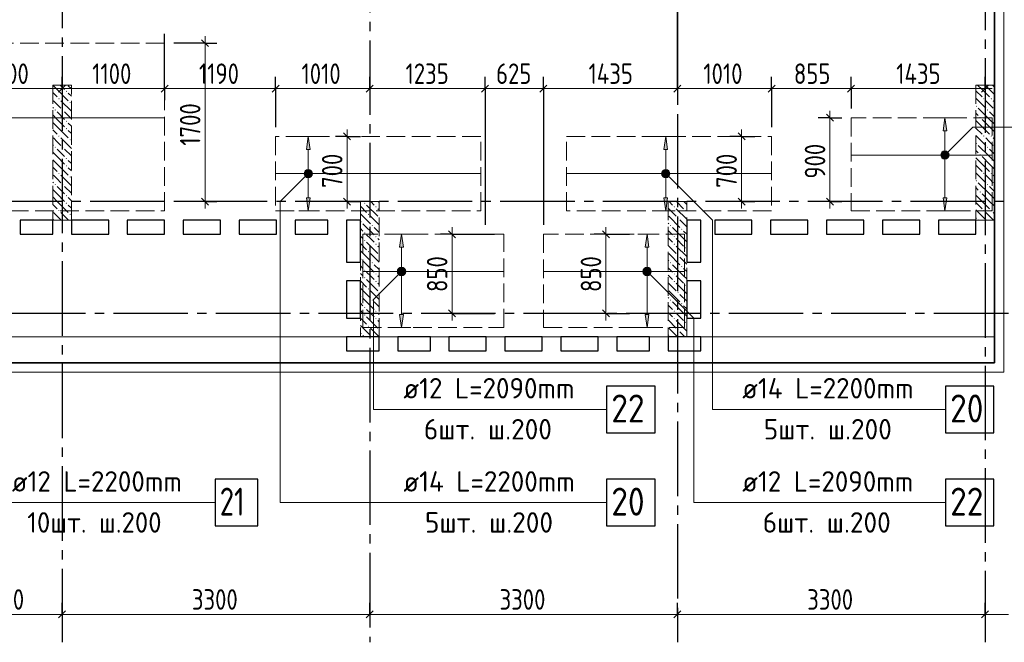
# Model space of a CAD drawing. Header units: millimetres. Extents: x 0 to 43617, y 0 to 59400.
# Tile 10 of 29: x 22619 to 33180, y 7100 to 13783. Entities that reach past the tile are written whole.
import ezdxf

# ---------------------------------------------------------------- set-up
doc = ezdxf.new("R2010")
doc.units = ezdxf.units.MM
doc.linetypes.add('______2', pattern=[270, 200, -70])
doc.linetypes.add('______5', pattern=[1100, 800, -100, 100, -100])
for name, color, linetype, lineweight in [('Standard', 7, 'Continuous', 25), ('ДОП Верх по Х', 7, 'Continuous', 25), ('ЖБ Пилон', 180, 'Continuous', 25), ('Оси', 40, '______5', 18), ('Позиционная метка номер позиции', 7, 'Continuous', 13), ('Примечания', 7, 'Continuous', 25)]:
    doc.layers.add(name, color=color, linetype=linetype, lineweight=lineweight)
doc.layers.add('ЖБ Перекрытие верхний уровень', color=7, linetype='Continuous', lineweight=25, true_color=0xe0e0ff)
doc.styles.add('GOST 2.304-81', font='txt')
doc.styles.add('ISOCPEUR', font='txt')

msp = doc.modelspace()

# ---------------------------------------------------------------- hatches: boundary and pattern name
at = {"layer": 'ДОП Верх по Х', "linetype": 'Continuous', "lineweight": 13, "transparency": 33554687}
for points in [[(32563, 12590), (32543, 12730), (32523, 12590)], [(25735, 12390), (25715, 12530), (25695, 12390)], [(29569, 12390), (29549, 12530), (29529, 12390)], [(32511, 12349), (32575, 12349), (32562, 12362)], [(32511, 12349), (32562, 12362), (32524, 12362)], [(32524, 12362), (32562, 12362), (32543, 12368)], [(32505, 12330), (32580, 12330), (32575, 12349)], [(32505, 12330), (32575, 12349), (32511, 12349)], [(32511, 12311), (32580, 12330), (32505, 12330)], [(32511, 12311), (32575, 12311), (32580, 12330)], [(32524, 12298), (32575, 12311), (32511, 12311)], [(32524, 12298), (32562, 12298), (32575, 12311)], [(32562, 12298), (32524, 12298), (32543, 12293)], [(25677, 12130), (25752, 12130), (25747, 12149)], [(25677, 12130), (25747, 12149), (25683, 12149)], [(25683, 12149), (25747, 12149), (25734, 12162)], [(25683, 12149), (25734, 12162), (25696, 12162)], [(25696, 12162), (25734, 12162), (25715, 12168)], [(29512, 12130), (29587, 12130), (29581, 12149)], [(29512, 12130), (29581, 12149), (29517, 12149)], [(29517, 12149), (29581, 12149), (29568, 12162)], [(29517, 12149), (29568, 12162), (29530, 12162)], [(29530, 12162), (29568, 12162), (29549, 12168)], [(25683, 12111), (25752, 12130), (25677, 12130)], [(25683, 12111), (25747, 12111), (25752, 12130)], [(25696, 12098), (25747, 12111), (25683, 12111)], [(25696, 12098), (25734, 12098), (25747, 12111)], [(25734, 12098), (25696, 12098), (25715, 12093)], [(29517, 12111), (29587, 12130), (29512, 12130)], [(29517, 12111), (29581, 12111), (29587, 12130)], [(29530, 12098), (29581, 12111), (29517, 12111)], [(29530, 12098), (29568, 12098), (29581, 12111)], [(29568, 12098), (29530, 12098), (29549, 12093)], [(26735, 11340), (26715, 11480), (26695, 11340)], [(29369, 11340), (29349, 11480), (29329, 11340)], [(26677, 11080), (26752, 11080), (26747, 11099)], [(26677, 11080), (26747, 11099), (26683, 11099)], [(26683, 11099), (26747, 11099), (26734, 11112)], [(26683, 11099), (26734, 11112), (26696, 11112)], [(26696, 11112), (26734, 11112), (26715, 11118)], [(29311, 11080), (29386, 11080), (29381, 11099)], [(29311, 11080), (29381, 11099), (29317, 11099)], [(29317, 11099), (29381, 11099), (29368, 11112)], [(29317, 11099), (29368, 11112), (29330, 11112)], [(29330, 11112), (29368, 11112), (29349, 11118)], [(26683, 11061), (26752, 11080), (26677, 11080)], [(26683, 11061), (26747, 11061), (26752, 11080)], [(26696, 11048), (26747, 11061), (26683, 11061)], [(26696, 11048), (26734, 11048), (26747, 11061)], [(26734, 11048), (26696, 11048), (26715, 11043)], [(29317, 11061), (29386, 11080), (29311, 11080)], [(29317, 11061), (29381, 11061), (29386, 11080)], [(29330, 11048), (29381, 11061), (29317, 11061)], [(29330, 11048), (29368, 11048), (29381, 11061)], [(29368, 11048), (29330, 11048), (29349, 11043)]]:
    msp.add_hatch(color=7, dxfattribs=at).paths.add_polyline_path(points)
for points in [[(25735, 11870), (25715, 11730), (25695, 11870)], [(29569, 11870), (29549, 11730), (29529, 11870)], [(32563, 11870), (32543, 11730), (32523, 11870)], [(26735, 10620), (26715, 10480), (26695, 10620)], [(29369, 10620), (29349, 10480), (29329, 10620)]]:
    msp.add_hatch(color=7, dxfattribs=at).paths.add_polyline_path(points, flags=16)
at = {"layer": 'ЖБ Пилон', "linetype": 'Continuous', "lineweight": 18, "transparency": 33554687}
for points in [[(23114, 13013), (23121, 13020), (23127, 13013), (23121, 13007)], [(23034, 12933), (23041, 12940), (23047, 12933), (23041, 12927)], [(23154, 12893), (23161, 12900), (23167, 12893), (23161, 12887)], [(32954, 12933), (32961, 12940), (32967, 12933), (32961, 12927)], [(33034, 12933), (33041, 12940), (33047, 12933), (33041, 12927)], [(22994, 12813), (23001, 12820), (23007, 12813), (23001, 12807)], [(23074, 12813), (23081, 12820), (23087, 12813), (23081, 12807)], [(32874, 12853), (32881, 12860), (32887, 12853), (32881, 12847)], [(32994, 12813), (33001, 12820), (33007, 12813), (33001, 12807)], [(23114, 12693), (23121, 12700), (23127, 12693), (23121, 12687)], [(32914, 12733), (32921, 12740), (32927, 12733), (32921, 12727)], [(23114, 12613), (23121, 12620), (23127, 12613), (23121, 12607)], [(23034, 12533), (23041, 12540), (23047, 12533), (23041, 12527)], [(23154, 12493), (23161, 12500), (23167, 12493), (23161, 12487)], [(32954, 12533), (32961, 12540), (32967, 12533), (32961, 12527)], [(33034, 12533), (33041, 12540), (33047, 12533), (33041, 12527)], [(22994, 12413), (23001, 12420), (23007, 12413), (23001, 12407)], [(23074, 12413), (23081, 12420), (23087, 12413), (23081, 12407)], [(32874, 12453), (32881, 12460), (32887, 12453), (32881, 12447)], [(32994, 12413), (33001, 12420), (33007, 12413), (33001, 12407)], [(23114, 12293), (23121, 12300), (23127, 12293), (23121, 12287)], [(32914, 12333), (32921, 12340), (32927, 12333), (32921, 12327)], [(23114, 12213), (23121, 12220), (23127, 12213), (23121, 12207)], [(23034, 12133), (23041, 12140), (23047, 12133), (23041, 12127)], [(23154, 12093), (23161, 12100), (23167, 12093), (23161, 12087)], [(32874, 12053), (32881, 12060), (32887, 12053), (32881, 12047)], [(32954, 12133), (32961, 12140), (32967, 12133), (32961, 12127)], [(33034, 12133), (33041, 12140), (33047, 12133), (33041, 12127)], [(22994, 12013), (23001, 12020), (23007, 12013), (23001, 12007)], [(23074, 12013), (23081, 12020), (23087, 12013), (23081, 12007)], [(32914, 11933), (32921, 11940), (32927, 11933), (32921, 11927)], [(32994, 12013), (33001, 12020), (33007, 12013), (33001, 12007)], [(23114, 11893), (23121, 11900), (23127, 11893), (23121, 11887)], [(23034, 11733), (23041, 11740), (23047, 11733), (23041, 11727)], [(23114, 11813), (23121, 11820), (23127, 11813), (23121, 11807)], [(26314, 11813), (26321, 11820), (26327, 11813), (26321, 11807)], [(26434, 11773), (26441, 11780), (26447, 11773), (26441, 11767)], [(29634, 11773), (29641, 11780), (29647, 11773), (29641, 11767)], [(29754, 11733), (29761, 11740), (29767, 11733), (29761, 11727)], [(32954, 11733), (32961, 11740), (32967, 11733), (32961, 11727)], [(33034, 11733), (33041, 11740), (33047, 11733), (33041, 11727)], [(23154, 11693), (23161, 11700), (23167, 11693), (23161, 11687)], [(26274, 11613), (26281, 11620), (26287, 11613), (26281, 11607)], [(26354, 11693), (26361, 11700), (26367, 11693), (26361, 11687)], [(29674, 11653), (29681, 11660), (29687, 11653), (29681, 11647)], [(32874, 11653), (32881, 11660), (32887, 11653), (32881, 11647)], [(26394, 11573), (26401, 11580), (26407, 11573), (26401, 11567)], [(29594, 11573), (29601, 11580), (29607, 11573), (29601, 11567)], [(29714, 11533), (29721, 11540), (29727, 11533), (29721, 11527)], [(26314, 11493), (26321, 11500), (26327, 11493), (26321, 11487)], [(26314, 11413), (26321, 11420), (26327, 11413), (26321, 11407)], [(26434, 11453), (26441, 11460), (26447, 11453), (26441, 11447)], [(29634, 11453), (29641, 11460), (29647, 11453), (29641, 11447)], [(26434, 11373), (26441, 11380), (26447, 11373), (26441, 11367)], [(29634, 11373), (29641, 11380), (29647, 11373), (29641, 11367)], [(29754, 11333), (29761, 11340), (29767, 11333), (29761, 11327)], [(26274, 11213), (26281, 11220), (26287, 11213), (26281, 11207)], [(26354, 11293), (26361, 11300), (26367, 11293), (26361, 11287)], [(29674, 11253), (29681, 11260), (29687, 11253), (29681, 11247)], [(26314, 11093), (26321, 11100), (26327, 11093), (26321, 11087)], [(26394, 11173), (26401, 11180), (26407, 11173), (26401, 11167)], [(29594, 11173), (29601, 11180), (29607, 11173), (29601, 11167)], [(29714, 11133), (29721, 11140), (29727, 11133), (29721, 11127)], [(26314, 11013), (26321, 11020), (26327, 11013), (26321, 11007)], [(26434, 11053), (26441, 11060), (26447, 11053), (26441, 11047)], [(29634, 11053), (29641, 11060), (29647, 11053), (29641, 11047)], [(26354, 10893), (26361, 10900), (26367, 10893), (26361, 10887)], [(26434, 10973), (26441, 10980), (26447, 10973), (26441, 10967)], [(29634, 10973), (29641, 10980), (29647, 10973), (29641, 10967)], [(29754, 10933), (29761, 10940), (29767, 10933), (29761, 10927)], [(26274, 10813), (26281, 10820), (26287, 10813), (26281, 10807)], [(26394, 10773), (26401, 10780), (26407, 10773), (26401, 10767)], [(29594, 10773), (29601, 10780), (29607, 10773), (29601, 10767)], [(29674, 10853), (29681, 10860), (29687, 10853), (29681, 10847)], [(26314, 10693), (26321, 10700), (26327, 10693), (26321, 10687)], [(29714, 10733), (29721, 10740), (29727, 10733), (29721, 10727)], [(26314, 10613), (26321, 10620), (26327, 10613), (26321, 10607)], [(26434, 10653), (26441, 10660), (26447, 10653), (26441, 10647)], [(26434, 10573), (26441, 10580), (26447, 10573), (26441, 10567)], [(29634, 10653), (29641, 10660), (29647, 10653), (29641, 10647)], [(29634, 10573), (29641, 10580), (29647, 10573), (29641, 10567)], [(26354, 10493), (26361, 10500), (26367, 10493), (26361, 10487)], [(29674, 10453), (29681, 10460), (29687, 10453), (29681, 10447)], [(29754, 10533), (29761, 10540), (29767, 10533), (29761, 10527)], [(26274, 10413), (26281, 10420), (26287, 10413), (26281, 10407)]]:
    msp.add_hatch(color=7, dxfattribs=at).paths.add_polyline_path(points, flags=16)
at = {"layer": 'Позиционная метка номер позиции', "linetype": 'Continuous', "lineweight": 13, "transparency": 33554687}
for points in [[(32500, 12341), (32575, 12298), (32511, 12362)], [(32511, 12362), (32586, 12319), (32532, 12373)], [(32511, 12362), (32575, 12298), (32586, 12319)], [(32532, 12373), (32586, 12319), (32586, 12341)], [(32532, 12373), (32586, 12341), (32554, 12373)], [(32554, 12373), (32586, 12341), (32575, 12362)], [(32500, 12319), (32554, 12287), (32500, 12341)], [(32500, 12341), (32554, 12287), (32575, 12298)], [(32532, 12287), (32500, 12319), (32511, 12298)], [(32500, 12319), (32532, 12287), (32554, 12287)], [(25747, 12098), (25683, 12162), (25672, 12141)], [(25758, 12119), (25704, 12173), (25683, 12162)], [(25758, 12119), (25683, 12162), (25747, 12098)], [(25758, 12141), (25726, 12173), (25704, 12173)], [(25758, 12141), (25704, 12173), (25758, 12119)], [(25726, 12173), (25758, 12141), (25747, 12162)], [(29506, 12141), (29538, 12173), (29517, 12162)], [(29538, 12173), (29506, 12141), (29506, 12119)], [(29538, 12173), (29506, 12119), (29561, 12173)], [(29561, 12173), (29506, 12119), (29517, 12098)], [(29561, 12173), (29517, 12098), (29581, 12162)], [(29581, 12162), (29517, 12098), (29538, 12087)], [(29581, 12162), (29538, 12087), (29592, 12141)], [(25747, 12098), (25672, 12141), (25726, 12087)], [(25726, 12087), (25672, 12141), (25672, 12119)], [(25726, 12087), (25672, 12119), (25704, 12087)], [(25704, 12087), (25672, 12119), (25683, 12098)], [(29592, 12141), (29538, 12087), (29561, 12087)], [(29592, 12141), (29561, 12087), (29592, 12119)], [(29592, 12119), (29561, 12087), (29581, 12098)], [(26747, 11048), (26683, 11112), (26672, 11091)], [(26747, 11048), (26672, 11091), (26726, 11037)], [(26726, 11037), (26672, 11091), (26672, 11069)], [(26758, 11069), (26704, 11123), (26683, 11112)], [(26758, 11069), (26683, 11112), (26747, 11048)], [(26758, 11091), (26726, 11123), (26704, 11123)], [(26758, 11091), (26704, 11123), (26758, 11069)], [(26726, 11123), (26758, 11091), (26747, 11112)], [(29306, 11091), (29338, 11123), (29317, 11112)], [(29338, 11123), (29306, 11091), (29306, 11069)], [(29338, 11123), (29306, 11069), (29360, 11123)], [(29360, 11123), (29306, 11069), (29317, 11048)], [(29360, 11123), (29317, 11048), (29381, 11112)], [(29381, 11112), (29317, 11048), (29338, 11037)], [(29381, 11112), (29338, 11037), (29392, 11091)], [(29392, 11091), (29338, 11037), (29360, 11037)], [(29392, 11091), (29360, 11037), (29392, 11069)], [(26726, 11037), (26672, 11069), (26704, 11037)], [(26704, 11037), (26672, 11069), (26683, 11048)], [(29392, 11069), (29360, 11037), (29381, 11048)]]:
    msp.add_hatch(color=7, dxfattribs=at).paths.add_polyline_path(points)

# ---------------------------------------------------------------- linework, layer by layer
at = {"layer": 'Standard', "color": 7, "linetype": 'Continuous', "lineweight": 25, "transparency": 33554687}
for p, q in [((33074, 25060), (33074, 10100)), ((24571, 13568), (24646, 13493)), ((23036, 13005), (23111, 13080)), ((24136, 13005), (24211, 13080)), ((25326, 13005), (25401, 13080)), ((26336, 13005), (26411, 13080)), ((27573, 13005), (27648, 13080)), ((28199, 13005), (28274, 13080)), ((29636, 13005), (29711, 13080)), ((30646, 13005), (30721, 13080)), ((31499, 13005), (31574, 13080)), ((32936, 13005), (33011, 13080)), ((31272, 12768), (31347, 12693)), ((26094, 12568), (26169, 12493)), ((30324, 12568), (30399, 12493)), ((24571, 11868), (24646, 11793)), ((26094, 11868), (26169, 11793)), ((30324, 11868), (30399, 11793)), ((31272, 11868), (31347, 11793)), ((22624, 11630), (22624, 11480)), ((22974, 11630), (22624, 11630)), ((22974, 11480), (22974, 11630)), ((23174, 11630), (23174, 11480)), ((23574, 11630), (23174, 11630)), ((23574, 11480), (23574, 11630)), ((23774, 11630), (23774, 11480)), ((24174, 11630), (23774, 11630)), ((24174, 11480), (24174, 11630)), ((24374, 11630), (24374, 11480)), ((24774, 11630), (24374, 11630)), ((24774, 11480), (24774, 11630)), ((24974, 11630), (24974, 11480)), ((25374, 11630), (24974, 11630)), ((25374, 11480), (25374, 11630)), ((25574, 11630), (25574, 11480)), ((25924, 11630), (25574, 11630)), ((25924, 11480), (25924, 11630)), ((26124, 11630), (26124, 11180)), ((26274, 11630), (26124, 11630)), ((26274, 11180), (26274, 11630)), ((29774, 11630), (29774, 11180)), ((29924, 11630), (29774, 11630)), ((29924, 11180), (29924, 11630)), ((30074, 11630), (30074, 11480)), ((30474, 11630), (30074, 11630)), ((30474, 11480), (30474, 11630)), ((30674, 11630), (30674, 11480)), ((31074, 11630), (30674, 11630)), ((31074, 11480), (31074, 11630)), ((31274, 11630), (31274, 11480)), ((31674, 11630), (31274, 11630)), ((31674, 11480), (31674, 11630)), ((31874, 11630), (31874, 11480)), ((32274, 11630), (31874, 11630)), ((32274, 11480), (32274, 11630)), ((32474, 11630), (32474, 11480)), ((32874, 11630), (32474, 11630)), ((32874, 11480), (32874, 11630)), ((27219, 11518), (27294, 11443)), ((28869, 11518), (28944, 11443)), ((22624, 11480), (22974, 11480)), ((23174, 11480), (23574, 11480)), ((23774, 11480), (24174, 11480)), ((24374, 11480), (24774, 11480)), ((24974, 11480), (25374, 11480)), ((25574, 11480), (25924, 11480)), ((30074, 11480), (30474, 11480)), ((30674, 11480), (31074, 11480)), ((31274, 11480), (31674, 11480)), ((31874, 11480), (32274, 11480)), ((32474, 11480), (32874, 11480)), ((26124, 11180), (26274, 11180)), ((29774, 11180), (29924, 11180)), ((26124, 10980), (26124, 10580)), ((26274, 10980), (26124, 10980)), ((26274, 10580), (26274, 10980)), ((29774, 10980), (29774, 10580)), ((29924, 10980), (29774, 10980)), ((29924, 10580), (29924, 10980)), ((27219, 10668), (27294, 10593)), ((28869, 10668), (28944, 10593)), ((26124, 10580), (26274, 10580)), ((29774, 10580), (29924, 10580)), ((26124, 10380), (26124, 10230)), ((26474, 10380), (26124, 10380)), ((26474, 10230), (26474, 10380)), ((26674, 10380), (26674, 10230)), ((27024, 10380), (26674, 10380)), ((27024, 10230), (27024, 10380)), ((27224, 10380), (27224, 10230)), ((27624, 10380), (27224, 10380)), ((27624, 10230), (27624, 10380)), ((27824, 10380), (27824, 10230)), ((28224, 10380), (27824, 10380)), ((28224, 10230), (28224, 10380)), ((28424, 10380), (28424, 10230)), ((28824, 10380), (28424, 10380)), ((28824, 10230), (28824, 10380)), ((29024, 10380), (29024, 10230)), ((29374, 10380), (29024, 10380)), ((29374, 10230), (29374, 10380)), ((29574, 10380), (29574, 10230)), ((29924, 10380), (29574, 10380)), ((29924, 10230), (29924, 10380)), ((26124, 10230), (26474, 10230)), ((26674, 10230), (27024, 10230)), ((27224, 10230), (27624, 10230)), ((27824, 10230), (28224, 10230)), ((28424, 10230), (28824, 10230)), ((29024, 10230), (29374, 10230)), ((29574, 10230), (29924, 10230)), ((33074, 10100), (18094, 10100)), ((23036, 7363), (23111, 7438)), ((26336, 7363), (26411, 7438)), ((29636, 7363), (29711, 7438)), ((32936, 7363), (33011, 7438))]:
    msp.add_line(p, q, dxfattribs=at)
at = {"layer": 'Standard', "color": 251, "linetype": 'Continuous', "lineweight": -3, "true_color": 0x656565, "transparency": 33554687}
for p, q in [((24608, 13530), (24274, 13530)), ((24608, 13530), (24483, 13530)), ((24608, 13530), (24733, 13530)), ((23074, 13043), (23074, 13168)), ((24174, 13043), (24174, 13168)), ((25364, 13043), (25364, 13168)), ((26374, 13043), (26374, 13168)), ((27611, 13043), (27611, 13168)), ((28237, 13043), (28237, 13168)), ((29674, 13043), (29674, 13168)), ((30684, 13043), (30684, 13168)), ((31537, 13043), (31537, 13168)), ((32974, 13043), (32974, 13168)), ((23074, 13043), (23074, 12918)), ((23074, 13043), (23074, 13043)), ((24174, 13043), (24174, 12918)), ((25364, 13043), (25364, 12918)), ((25364, 13043), (25364, 12630)), ((26374, 13043), (26374, 12918)), ((26374, 13043), (26374, 13043)), ((27611, 13043), (27611, 12918)), ((27611, 13043), (27611, 11580)), ((28237, 13043), (28237, 12918)), ((28237, 13043), (28237, 11580)), ((29674, 13043), (29674, 12918)), ((30684, 13043), (30684, 12918)), ((30684, 13043), (30684, 12630)), ((31537, 13043), (31537, 12918)), ((31537, 13043), (31537, 12830)), ((32974, 13043), (32974, 12918)), ((32974, 13043), (32974, 13043)), ((31310, 12730), (31185, 12730)), ((31310, 12730), (31435, 12730)), ((31310, 12730), (31437, 12730)), ((26132, 12530), (26007, 12530)), ((26132, 12530), (26257, 12530)), ((26132, 12530), (26274, 12530)), ((30362, 12530), (30237, 12530)), ((30362, 12530), (30487, 12530)), ((24608, 11830), (24274, 11830)), ((24608, 11830), (24483, 11830)), ((24608, 11830), (24733, 11830)), ((26132, 11830), (26007, 11830)), ((26132, 11830), (26257, 11830)), ((26132, 11830), (26274, 11830)), ((30362, 11830), (30237, 11830)), ((30362, 11830), (30487, 11830)), ((30362, 11830), (30504, 11830)), ((31310, 11830), (31185, 11830)), ((31310, 11830), (31435, 11830)), ((31310, 11830), (31437, 11830)), ((27257, 11480), (27132, 11480)), ((27257, 11480), (27382, 11480)), ((28907, 11480), (28782, 11480)), ((28907, 11480), (29032, 11480)), ((27257, 10630), (27132, 10630)), ((27257, 10630), (27382, 10630)), ((27257, 10630), (27711, 10630)), ((28907, 10630), (28782, 10630)), ((28907, 10630), (29032, 10630)), ((28907, 10630), (29161, 10630)), ((23074, 7400), (23074, 7525)), ((26374, 7400), (26374, 7525)), ((29674, 7400), (29674, 7525)), ((32974, 7400), (32974, 7525)), ((23074, 7400), (23074, 7275)), ((23074, 7400), (23074, 7400)), ((26374, 7400), (26374, 7275)), ((26374, 7400), (26374, 7400)), ((29674, 7400), (29674, 7275)), ((29674, 7400), (29674, 7400)), ((32974, 7400), (32974, 7275)), ((32974, 7400), (32974, 7400))]:
    msp.add_line(p, q, dxfattribs=at)
at = {"layer": 'Standard', "color": 7, "linetype": 'Continuous', "lineweight": 13, "transparency": 33554687}
for p, q in [((24608, 13530), (24608, 13605)), ((21974, 13043), (23074, 13043)), ((23074, 13043), (24174, 13043)), ((24174, 13043), (25364, 13043)), ((25364, 13043), (26374, 13043)), ((26374, 13043), (27611, 13043)), ((27611, 13043), (28237, 13043)), ((28237, 13043), (29674, 13043)), ((29674, 13043), (30684, 13043)), ((30684, 13043), (31537, 13043)), ((31537, 13043), (32974, 13043)), ((32974, 13043), (33049, 13043)), ((31310, 12730), (31310, 12805)), ((26132, 12530), (26132, 12605)), ((30362, 12530), (30362, 12605)), ((24608, 11830), (24608, 11755)), ((26132, 11830), (26132, 11755)), ((30362, 11830), (30362, 11755)), ((31310, 11830), (31310, 11755)), ((27257, 11480), (27257, 11555)), ((28907, 11480), (28907, 11555)), ((27257, 10630), (27257, 10555)), ((28907, 10630), (28907, 10555)), ((21824, 7400), (23074, 7400)), ((23074, 7400), (26374, 7400)), ((26374, 7400), (29674, 7400)), ((29674, 7400), (32974, 7400)), ((32974, 7400), (33224, 7400))]:
    msp.add_line(p, q, dxfattribs=at)
at = {"layer": 'Standard', "color": 254, "linetype": 'Continuous', "lineweight": 18, "true_color": 0xc4c4ff, "transparency": 33554687}
msp.add_lwpolyline([(7294, 10000), (33174, 10000), (33174, 57320), (7294, 57320), (7294, 10000)], dxfattribs=at)
at = {"layer": 'Standard', "color": 7, "linetype": 'Continuous', "lineweight": 25, "transparency": 33554687}
msp.add_lwpolyline([(7394, 10100), (33074, 10100), (33074, 57220), (7394, 57220), (7394, 10100)], dxfattribs=at)
at = {"layer": 'Standard', "color": 7, "linetype": 'Continuous', "lineweight": 13, "transparency": 33554687}
for points in [[(7674, 10380), (33074, 10380), (33074, 57220), (7674, 57220), (7674, 10380)], [(24608, 13530), (24608, 12425), (24608, 12425), (24608, 11830)], [(31310, 12730), (31310, 12139), (31310, 12139), (31310, 11830)], [(26132, 12530), (26132, 11983), (26132, 11983), (26132, 11830)], [(30362, 12530), (30362, 12025), (30362, 12025), (30362, 11830)], [(27257, 11480), (27257, 10878), (27257, 10878), (27257, 10630)], [(28907, 11480), (28907, 10894), (28907, 10894), (28907, 10630)]]:
    msp.add_lwpolyline(points, dxfattribs=at)
at = {"layer": 'Standard', "color": 251, "linetype": 'Continuous', "lineweight": -3, "true_color": 0x656565, "transparency": 33554687}
for points in [[(29674, 13043), (29674, 13060), (29674, 13060), (29674, 13060), (29674, 13060), (29674, 13060), (29674, 13060), (29674, 13937)], [(24174, 13043), (24174, 13060), (24174, 13060), (24174, 13060), (24174, 13060), (24174, 13060), (24174, 13060), (24174, 13060), (24174, 13060), (24174, 13060), (24174, 13060), (24174, 13060), (24174, 13060), (24174, 13060), (24174, 13060), (24174, 13060), (24174, 13060), (24174, 13630)], [(30362, 12530), (30489, 12530), (30489, 12530), (30504, 12530)], [(27257, 11480), (27438, 11480), (27438, 11480), (27711, 11480)], [(28907, 11480), (29066, 11480), (29066, 11480), (29161, 11480)]]:
    msp.add_lwpolyline(points, dxfattribs=at)
at = {"layer": 'ДОП Верх по Х', "color": 7, "linetype": 'Continuous', "lineweight": 18, "transparency": 33554687}
for p, q in [((21980, 12730), (24168, 12730)), ((31543, 12330), (33043, 12330)), ((25371, 12130), (27557, 12130)), ((30677, 12130), (28491, 12130)), ((27805, 11080), (26305, 11080)), ((28243, 11080), (29743, 11080))]:
    msp.add_line(p, q, dxfattribs=at)
at = {"layer": 'ДОП Верх по Х', "color": 251, "linetype": 'Continuous', "lineweight": 13, "true_color": 0x494949, "transparency": 33554687}
for p, q in [((32543, 12730), (32443, 12730)), ((32543, 12730), (32523, 12590)), ((32563, 12590), (32543, 12730)), ((32543, 12730), (32643, 12730)), ((32543, 12730), (32543, 12730)), ((32523, 12590), (32563, 12590)), ((32543, 12360), (32543, 12590)), ((25715, 12530), (25615, 12530)), ((25715, 12530), (25695, 12390)), ((25735, 12390), (25715, 12530)), ((25715, 12530), (25815, 12530)), ((25715, 12530), (25715, 12530)), ((29549, 12530), (29449, 12530)), ((29549, 12530), (29529, 12390)), ((29569, 12390), (29549, 12530)), ((29549, 12530), (29649, 12530)), ((29549, 12530), (29549, 12530)), ((25695, 12390), (25735, 12390)), ((25715, 12160), (25715, 12390)), ((29529, 12390), (29569, 12390)), ((29549, 12160), (29549, 12390)), ((32505, 12330), (32505, 12330)), ((32543, 11870), (32543, 12300)), ((32580, 12330), (32580, 12330)), ((25677, 12130), (25677, 12130)), ((25715, 11870), (25715, 12100)), ((25752, 12130), (25752, 12130)), ((29512, 12130), (29512, 12130)), ((29549, 11870), (29549, 12100)), ((29587, 12130), (29587, 12130)), ((25715, 11730), (25695, 11870)), ((25695, 11870), (25735, 11870)), ((25735, 11870), (25715, 11730)), ((29549, 11730), (29529, 11870)), ((29529, 11870), (29569, 11870)), ((29569, 11870), (29549, 11730)), ((32543, 11730), (32523, 11870)), ((32523, 11870), (32563, 11870)), ((32563, 11870), (32543, 11730)), ((25715, 11730), (25615, 11730)), ((25715, 11730), (25815, 11730)), ((25715, 11730), (25715, 11730)), ((29549, 11730), (29449, 11730)), ((29549, 11730), (29649, 11730)), ((29549, 11730), (29549, 11730)), ((32543, 11730), (32443, 11730)), ((32543, 11730), (32643, 11730)), ((32543, 11730), (32543, 11730)), ((26715, 11480), (26615, 11480)), ((26715, 11480), (26695, 11340)), ((26735, 11340), (26715, 11480)), ((26715, 11480), (26815, 11480)), ((26715, 11480), (26715, 11480)), ((29349, 11480), (29249, 11480)), ((29349, 11480), (29329, 11340)), ((29369, 11340), (29349, 11480)), ((29349, 11480), (29449, 11480)), ((29349, 11480), (29349, 11480)), ((26695, 11340), (26735, 11340)), ((26715, 11110), (26715, 11340)), ((29329, 11340), (29369, 11340)), ((29349, 11110), (29349, 11340)), ((26677, 11080), (26677, 11080)), ((26715, 10620), (26715, 11050)), ((26752, 11080), (26752, 11080)), ((29311, 11080), (29311, 11080)), ((29349, 10620), (29349, 11050)), ((29386, 11080), (29386, 11080)), ((26715, 10480), (26695, 10620)), ((26695, 10620), (26735, 10620)), ((26735, 10620), (26715, 10480)), ((29349, 10480), (29329, 10620)), ((29329, 10620), (29369, 10620)), ((29369, 10620), (29349, 10480)), ((26715, 10480), (26615, 10480)), ((26715, 10480), (26815, 10480)), ((26715, 10480), (26715, 10480)), ((29349, 10480), (29249, 10480)), ((29349, 10480), (29449, 10480)), ((29349, 10480), (29349, 10480))]:
    msp.add_line(p, q, dxfattribs=at)
at = {"layer": 'ДОП Верх по Х', "color": 7, "linetype": 'Continuous', "lineweight": 13, "transparency": 33554687}
for p, q in [((26715, 9600), (28801, 9600)), ((30349, 9600), (32457, 9600)), ((22515, 8600), (24601, 8600)), ((26715, 8600), (28823, 8600)), ((30349, 8600), (32435, 8600))]:
    msp.add_line(p, q, dxfattribs=at)
at = {"layer": 'ДОП Верх по Х', "color": 7, "linetype": 'Continuous', "lineweight": 25, "transparency": 33554687}
for points in [[(28915, 9350), (29435, 9350), (29435, 9850), (28915, 9850), (28915, 9350)], [(32549, 9350), (33069, 9350), (33069, 9850), (32549, 9850), (32549, 9350)], [(24715, 8350), (25175, 8350), (25175, 8850), (24715, 8850), (24715, 8350)], [(28915, 8350), (29435, 8350), (29435, 8850), (28915, 8850), (28915, 8350)], [(32549, 8350), (33069, 8350), (33069, 8850), (32549, 8850), (32549, 8350)]]:
    msp.add_lwpolyline(points, dxfattribs=at)
at = {"layer": 'ДОП Верх по Х', "color": 251, "linetype": 'Continuous', "lineweight": 13, "true_color": 0x494949, "transparency": 33554687}
for centre in [(32543, 12330), (25715, 12130), (29549, 12130), (26715, 11080), (29349, 11080)]:
    msp.add_circle(centre, 37.5, dxfattribs=at)
at = {"layer": 'ЖБ Перекрытие верхний уровень', "color": 7, "linetype": 'Continuous', "lineweight": 18, "transparency": 33554687}
for p, q in [((33074, 10100), (33074, 25060)), ((22624, 11480), (22624, 11630)), ((22624, 11630), (22974, 11630)), ((22974, 11630), (22974, 11480)), ((23174, 11480), (23174, 11630)), ((23174, 11630), (23574, 11630)), ((23574, 11630), (23574, 11480)), ((23774, 11480), (23774, 11630)), ((23774, 11630), (24174, 11630)), ((24174, 11630), (24174, 11480)), ((24374, 11480), (24374, 11630)), ((24374, 11630), (24774, 11630)), ((24774, 11630), (24774, 11480)), ((24974, 11480), (24974, 11630)), ((24974, 11630), (25374, 11630)), ((25374, 11630), (25374, 11480)), ((25574, 11480), (25574, 11630)), ((25574, 11630), (25924, 11630)), ((25924, 11630), (25924, 11480)), ((26124, 11180), (26124, 11630)), ((26124, 11630), (26274, 11630)), ((26274, 11630), (26274, 11180)), ((29774, 11630), (29924, 11630)), ((29774, 11180), (29774, 11630)), ((29924, 11630), (29924, 11180)), ((30074, 11630), (30474, 11630)), ((30074, 11480), (30074, 11630)), ((30474, 11630), (30474, 11480)), ((30674, 11630), (31074, 11630)), ((30674, 11480), (30674, 11630)), ((31074, 11630), (31074, 11480)), ((31274, 11630), (31674, 11630)), ((31274, 11480), (31274, 11630)), ((31674, 11630), (31674, 11480)), ((31874, 11630), (32274, 11630)), ((31874, 11480), (31874, 11630)), ((32274, 11630), (32274, 11480)), ((32474, 11630), (32874, 11630)), ((32474, 11480), (32474, 11630)), ((32874, 11630), (32874, 11480)), ((22974, 11480), (22624, 11480)), ((23574, 11480), (23174, 11480)), ((24174, 11480), (23774, 11480)), ((24774, 11480), (24374, 11480)), ((25374, 11480), (24974, 11480)), ((25924, 11480), (25574, 11480)), ((30474, 11480), (30074, 11480)), ((31074, 11480), (30674, 11480)), ((31674, 11480), (31274, 11480)), ((32274, 11480), (31874, 11480)), ((32874, 11480), (32474, 11480)), ((26274, 11180), (26124, 11180)), ((29924, 11180), (29774, 11180)), ((26124, 10580), (26124, 10980)), ((26124, 10980), (26274, 10980)), ((26274, 10980), (26274, 10580)), ((29774, 10980), (29924, 10980)), ((29774, 10580), (29774, 10980)), ((29924, 10980), (29924, 10580)), ((26274, 10580), (26124, 10580)), ((29924, 10580), (29774, 10580)), ((26124, 10230), (26124, 10380)), ((26124, 10380), (26474, 10380)), ((26474, 10380), (26474, 10230)), ((26674, 10230), (26674, 10380)), ((26674, 10380), (27024, 10380)), ((27024, 10380), (27024, 10230)), ((27224, 10230), (27224, 10380)), ((27224, 10380), (27624, 10380)), ((27624, 10380), (27624, 10230)), ((27824, 10230), (27824, 10380)), ((27824, 10380), (28224, 10380)), ((28224, 10380), (28224, 10230)), ((28424, 10230), (28424, 10380)), ((28424, 10380), (28824, 10380)), ((28824, 10380), (28824, 10230)), ((29024, 10380), (29374, 10380)), ((29024, 10230), (29024, 10380)), ((29374, 10380), (29374, 10230)), ((29574, 10380), (29924, 10380)), ((29574, 10230), (29574, 10380)), ((29924, 10380), (29924, 10230)), ((26474, 10230), (26124, 10230)), ((27024, 10230), (26674, 10230)), ((27624, 10230), (27224, 10230)), ((28224, 10230), (27824, 10230)), ((28824, 10230), (28424, 10230)), ((29374, 10230), (29024, 10230)), ((29924, 10230), (29574, 10230)), ((18094, 10100), (33074, 10100))]:
    msp.add_line(p, q, dxfattribs=at)
at = {"layer": 'ЖБ Пилон', "color": 253, "linetype": '______2', "lineweight": 13, "true_color": 0xa0a0a0, "transparency": 33554687}
for p, q in [((22974, 13080), (22974, 11630)), ((23174, 13080), (22974, 13080)), ((23174, 11630), (23174, 13080)), ((32874, 13080), (32874, 11630)), ((33074, 13080), (32874, 13080)), ((33074, 11630), (33074, 13080)), ((26274, 11830), (26274, 10380)), ((26474, 11830), (26274, 11830)), ((26474, 10380), (26474, 11830)), ((29574, 11830), (29574, 10380)), ((29774, 11830), (29574, 11830)), ((29774, 10380), (29774, 11830)), ((22974, 11630), (23174, 11630)), ((32874, 11630), (33074, 11630)), ((26274, 10380), (26474, 10380)), ((29574, 10380), (29774, 10380))]:
    msp.add_line(p, q, dxfattribs=at)
at = {"layer": 'ЖБ Пилон', "color": 9, "linetype": 'Continuous', "lineweight": 18, "true_color": 0xc7c7c7, "transparency": 33554687}
for p, q in [((22974, 13080), (23021, 13033)), ((22974, 13000), (23021, 12953)), ((23021, 13033), (23141, 12913)), ((23054, 13080), (23101, 13033)), ((23174, 13040), (23141, 13073)), ((23141, 12993), (23174, 12960)), ((32874, 13020), (32941, 12953)), ((32941, 13033), (32894, 13080)), ((32941, 13033), (33021, 12953)), ((32974, 13080), (33021, 13033)), ((33021, 13033), (33074, 12980)), ((33054, 13080), (33074, 13060)), ((23021, 12873), (22981, 12913)), ((23061, 12913), (23174, 12800)), ((32874, 12940), (32981, 12833)), ((33021, 12873), (32981, 12913)), ((33061, 12913), (33074, 12900)), ((22974, 12840), (22981, 12833)), ((23061, 12833), (23021, 12873)), ((23021, 12793), (23101, 12713)), ((23101, 12793), (23174, 12720)), ((32874, 12780), (32901, 12753)), ((33021, 12713), (32901, 12833)), ((33061, 12833), (33021, 12873)), ((33021, 12793), (33074, 12740)), ((23021, 12713), (22974, 12760)), ((22974, 12680), (23021, 12633)), ((23021, 12713), (23101, 12633)), ((23174, 12640), (23141, 12673)), ((32941, 12633), (32874, 12700)), ((32941, 12713), (33021, 12633)), ((33021, 12713), (33074, 12660)), ((22974, 12600), (23021, 12553)), ((23021, 12633), (23141, 12513)), ((23141, 12593), (23174, 12560)), ((32874, 12620), (32941, 12553)), ((32941, 12633), (33021, 12553)), ((33021, 12633), (33074, 12580)), ((23021, 12473), (22981, 12513)), ((23061, 12433), (23021, 12473)), ((23061, 12513), (23174, 12400)), ((32874, 12540), (32981, 12433)), ((33021, 12473), (32981, 12513)), ((33061, 12433), (33021, 12473)), ((33061, 12513), (33074, 12500)), ((22974, 12440), (22981, 12433)), ((23021, 12313), (22974, 12360)), ((23021, 12393), (23101, 12313)), ((23101, 12393), (23174, 12320)), ((32874, 12380), (32901, 12353)), ((33021, 12313), (32901, 12433)), ((33021, 12393), (33074, 12340)), ((22974, 12280), (23021, 12233)), ((23021, 12313), (23101, 12233)), ((23174, 12240), (23141, 12273)), ((32941, 12233), (32874, 12300)), ((32941, 12313), (33021, 12233)), ((33021, 12313), (33074, 12260)), ((22974, 12200), (23021, 12153)), ((23021, 12233), (23141, 12113)), ((23141, 12193), (23174, 12160)), ((32874, 12220), (32941, 12153)), ((32941, 12233), (33021, 12153)), ((33021, 12233), (33074, 12180)), ((22974, 12040), (22981, 12033)), ((23021, 12073), (22981, 12113)), ((23061, 12033), (23021, 12073)), ((23061, 12113), (23174, 12000)), ((32874, 12140), (32981, 12033)), ((33021, 12073), (32981, 12113)), ((33061, 12033), (33021, 12073)), ((33061, 12113), (33074, 12100)), ((23021, 11913), (22974, 11960)), ((23021, 11993), (23101, 11913)), ((23101, 11993), (23174, 11920)), ((32874, 11980), (32901, 11953)), ((33021, 11913), (32901, 12033)), ((33021, 11993), (33074, 11940)), ((22974, 11880), (23021, 11833)), ((23021, 11913), (23101, 11833)), ((23021, 11833), (23141, 11713)), ((23174, 11840), (23141, 11873)), ((26421, 11793), (26384, 11830)), ((26464, 11830), (26474, 11820)), ((29621, 11793), (29584, 11830)), ((29664, 11830), (29741, 11753)), ((29744, 11830), (29774, 11800)), ((32941, 11833), (32874, 11900)), ((32941, 11913), (33021, 11833)), ((32941, 11833), (33021, 11753)), ((33021, 11913), (33074, 11860)), ((33021, 11833), (33074, 11780)), ((22974, 11800), (23021, 11753)), ((23141, 11793), (23174, 11760)), ((26274, 11780), (26341, 11713)), ((26341, 11793), (26461, 11673)), ((26461, 11753), (26474, 11740)), ((29574, 11760), (29661, 11673)), ((29661, 11753), (29774, 11640)), ((32874, 11820), (32941, 11753)), ((32874, 11740), (32981, 11633)), ((22974, 11640), (22981, 11633)), ((23021, 11673), (22981, 11713)), ((23061, 11633), (23021, 11673)), ((23061, 11713), (23144, 11630)), ((26274, 11700), (26381, 11593)), ((26381, 11673), (26474, 11580)), ((29581, 11673), (29701, 11553)), ((29774, 11560), (29701, 11633)), ((32904, 11630), (32901, 11633)), ((33021, 11673), (32981, 11713)), ((33061, 11633), (33021, 11673)), ((33061, 11713), (33074, 11700)), ((26274, 11540), (26301, 11513)), ((26301, 11593), (26421, 11473)), ((26474, 11500), (26421, 11553)), ((29574, 11600), (29581, 11593)), ((29574, 11520), (29621, 11473)), ((29741, 11433), (29621, 11553)), ((29741, 11513), (29774, 11480)), ((26274, 11460), (26301, 11433)), ((26381, 11433), (26341, 11473)), ((26421, 11393), (26381, 11433)), ((26461, 11433), (26474, 11420)), ((29581, 11433), (29574, 11440)), ((29621, 11393), (29581, 11433)), ((29661, 11433), (29741, 11353)), ((29741, 11433), (29774, 11400)), ((26274, 11380), (26341, 11313)), ((26274, 11300), (26381, 11193)), ((26341, 11393), (26461, 11273)), ((26461, 11353), (26474, 11340)), ((29574, 11360), (29661, 11273)), ((29661, 11353), (29774, 11240)), ((26381, 11273), (26474, 11180)), ((29574, 11200), (29581, 11193)), ((29581, 11273), (29701, 11153)), ((29774, 11160), (29701, 11233)), ((26274, 11140), (26301, 11113)), ((26301, 11193), (26421, 11073)), ((26474, 11100), (26421, 11153)), ((29574, 11120), (29621, 11073)), ((29741, 11033), (29621, 11153)), ((29741, 11113), (29774, 11080)), ((26274, 11060), (26301, 11033)), ((26381, 11033), (26341, 11073)), ((26341, 10993), (26461, 10873)), ((26421, 10993), (26381, 11033)), ((26461, 11033), (26474, 11020)), ((29581, 11033), (29574, 11040)), ((29621, 10993), (29581, 11033)), ((29661, 11033), (29741, 10953)), ((29741, 11033), (29774, 11000)), ((26274, 10980), (26341, 10913)), ((26274, 10900), (26381, 10793)), ((26461, 10953), (26474, 10940)), ((29574, 10960), (29661, 10873)), ((29661, 10953), (29774, 10840)), ((26301, 10793), (26421, 10673)), ((26381, 10873), (26474, 10780)), ((29574, 10800), (29581, 10793)), ((29581, 10873), (29701, 10753)), ((29774, 10760), (29701, 10833)), ((26274, 10740), (26301, 10713)), ((26381, 10633), (26341, 10673)), ((26474, 10700), (26421, 10753)), ((29574, 10720), (29621, 10673)), ((29741, 10633), (29621, 10753)), ((29741, 10713), (29774, 10680)), ((26274, 10660), (26301, 10633)), ((26274, 10580), (26341, 10513)), ((26341, 10593), (26461, 10473)), ((26421, 10593), (26381, 10633)), ((26461, 10633), (26474, 10620)), ((29581, 10633), (29574, 10640)), ((29621, 10593), (29581, 10633)), ((29661, 10633), (29741, 10553)), ((29741, 10633), (29774, 10600)), ((26274, 10500), (26381, 10393)), ((26381, 10473), (26474, 10380)), ((26461, 10553), (26474, 10540)), ((29574, 10560), (29661, 10473)), ((29581, 10473), (29674, 10380)), ((29661, 10553), (29774, 10440)), ((26301, 10393), (26314, 10380)), ((29574, 10400), (29581, 10393)), ((29754, 10380), (29701, 10433))]:
    msp.add_line(p, q, dxfattribs=at)
at = {"layer": 'Оси', "color": 8, "linetype": '______5', "lineweight": -3, "transparency": 33554687}
for p, q in [((26374, 50960), (26374, 7100)), ((23074, 50790), (23074, 7100)), ((29674, 25969), (29674, 7100)), ((32974, 25469), (32974, 7100)), ((34074, 11830), (3600, 11830)), ((33224, 10630), (3600, 10630))]:
    msp.add_line(p, q, dxfattribs=at)
at = {"layer": 'Позиционная метка номер позиции', "color": 7, "linetype": 'Continuous', "lineweight": 13, "transparency": 33554687}
for p, q in [((32511, 12362), (32511, 12362)), ((32575, 12362), (32575, 12362)), ((32511, 12298), (32511, 12298)), ((32575, 12298), (32575, 12298)), ((25683, 12162), (25683, 12162)), ((25747, 12162), (25747, 12162)), ((29517, 12162), (29517, 12162)), ((29581, 12162), (29581, 12162)), ((25683, 12098), (25683, 12098)), ((25747, 12098), (25747, 12098)), ((29517, 12098), (29517, 12098)), ((29581, 12098), (29581, 12098)), ((26683, 11112), (26683, 11112)), ((26747, 11112), (26747, 11112)), ((29317, 11112), (29317, 11112)), ((29381, 11112), (29381, 11112)), ((26683, 11048), (26683, 11048)), ((26747, 11048), (26747, 11048)), ((29317, 11048), (29317, 11048)), ((29381, 11048), (29381, 11048))]:
    msp.add_line(p, q, dxfattribs=at)
for points in [[(22515, 12730), (22215, 12430), (22215, 8600), (24715, 8600)], [(32543, 12330), (32843, 12630), (35574, 12630)], [(25715, 12130), (25415, 11830), (25415, 8600), (28915, 8600)], [(29549, 12130), (30049, 11630), (30049, 9600), (32549, 9600)], [(26715, 11080), (26415, 10780), (26415, 9600), (28915, 9600)], [(29349, 11080), (29849, 10580), (29849, 8600), (32549, 8600)]]:
    msp.add_lwpolyline(points, dxfattribs=at)
for centre in [(32543, 12330), (25715, 12130), (29549, 12130), (26715, 11080), (29349, 11080)]:
    msp.add_circle(centre, 45, dxfattribs=at)
at = {"layer": 'Примечания', "color": 7, "linetype": '______2', "lineweight": 18, "transparency": 33554687}
for p, q in [((24174, 13530), (21974, 13530)), ((24174, 11730), (24174, 13530)), ((33049, 12730), (31537, 12730)), ((31537, 12730), (31537, 11730)), ((33049, 11730), (33049, 12730)), ((27564, 12530), (25364, 12530)), ((25364, 12530), (25364, 11730)), ((27564, 11730), (27564, 12530)), ((28484, 12530), (30684, 12530)), ((28484, 11730), (28484, 12530)), ((30684, 12530), (30684, 11730)), ((21974, 11730), (24174, 11730)), ((25364, 11730), (27564, 11730)), ((30684, 11730), (28484, 11730)), ((31537, 11730), (33049, 11730)), ((27811, 11480), (26299, 11480)), ((26299, 11480), (26299, 10480)), ((27811, 10480), (27811, 11480)), ((29749, 11480), (28237, 11480)), ((28237, 11480), (28237, 10480)), ((29749, 10480), (29749, 11480)), ((26299, 10480), (27811, 10480)), ((28237, 10480), (29749, 10480))]:
    msp.add_line(p, q, dxfattribs=at)

# ---------------------------------------------------------------- texts
at = {"layer": 'Standard', "color": 7, "linetype": 'Continuous', "lineweight": 25, "transparency": 33554687, "char_height": 220, "attachment_point": 7, "style": 'GOST 2.304-81'}
for s, insert, width in [('1100', (22297, 13093), 578.85), ('1100', (23397, 13093), 578.86), ('1190', (24542, 13093), 578.85), ('1010', (25642, 13093), 578.85), ('1235', (26758, 13093), 594.59), ('625', (27729, 13093), 516.38), ('1435', (28721, 13093), 594.59), ('1010', (29952, 13093), 578.85), ('855', (30923, 13093), 500.81), ('1435', (32021, 13093), 594.59), ('1250', (22207, 7450), 610.16), ('3300', (24466, 7450), 641.48), ('3300', (27766, 7450), 641.48), ('3300', (31066, 7450), 641.48)]:
    msp.add_mtext(s, dxfattribs=dict(at, insert=insert, width=width))
at = {"layer": 'Standard', "color": 7, "linetype": 'Continuous', "lineweight": 25, "transparency": 33554687, "char_height": 220, "attachment_point": 7, "rotation": 90, "style": 'GOST 2.304-81'}
for s, insert, width in [('1700', (24558, 12430), 625.73), ('700', (26082, 11977), 531.96), ('700', (30312, 11977), 531.96), ('900', (31260, 12077), 531.96), ('850', (27207, 10860), 516.4), ('850', (28857, 10860), 516.4)]:
    msp.add_mtext(s, dxfattribs=dict(at, insert=insert, width=width))
at = {"layer": 'ДОП Верх по Х', "color": 7, "linetype": 'Continuous', "lineweight": 13, "transparency": 33554687, "attachment_point": 7, "style": 'ISOCPEUR'}
for s, insert, char_height, width in [('\\W0.96;ø12 L=2090mm ', (26735, 9717), 220, 2150.52), ('\\W0.96;ø14 L=2200mm ', (30369, 9717), 220, 2172.6), ('\\W0.87;22', (28965, 9460), 300, 550.81), ('\\W0.87;20', (32599, 9460), 300, 550.81), ('\\W0.97;6шт. ш.200 ', (26955, 9277), 220, 1712.32), ('\\W0.97;5шт. ш.200 ', (30600, 9277), 220, 1712.32), ('\\W0.96;ø12 L=2200mm ', (22535, 8717), 220, 2150.52), ('\\W0.96;ø14 L=2200mm ', (26735, 8717), 220, 2172.61), ('\\W0.96;ø12 L=2090mm ', (30369, 8717), 220, 2150.52), ('\\W0.75;21', (24765, 8460), 300, 472.28), ('\\W0.87;20', (28965, 8460), 300, 550.81), ('\\W0.87;22', (32599, 8460), 300, 550.81), ('\\W0.95;10шт. ш.200 ', (22700, 8277), 220, 1819.91), ('\\W0.97;5шт. ш.200 ', (26966, 8277), 220, 1712.34), ('\\W0.97;6шт. ш.200 ', (30589, 8277), 220, 1712.33)]:
    msp.add_mtext(s, dxfattribs=dict(at, insert=insert, char_height=char_height, width=width))

doc.saveas('drawing.dxf')
